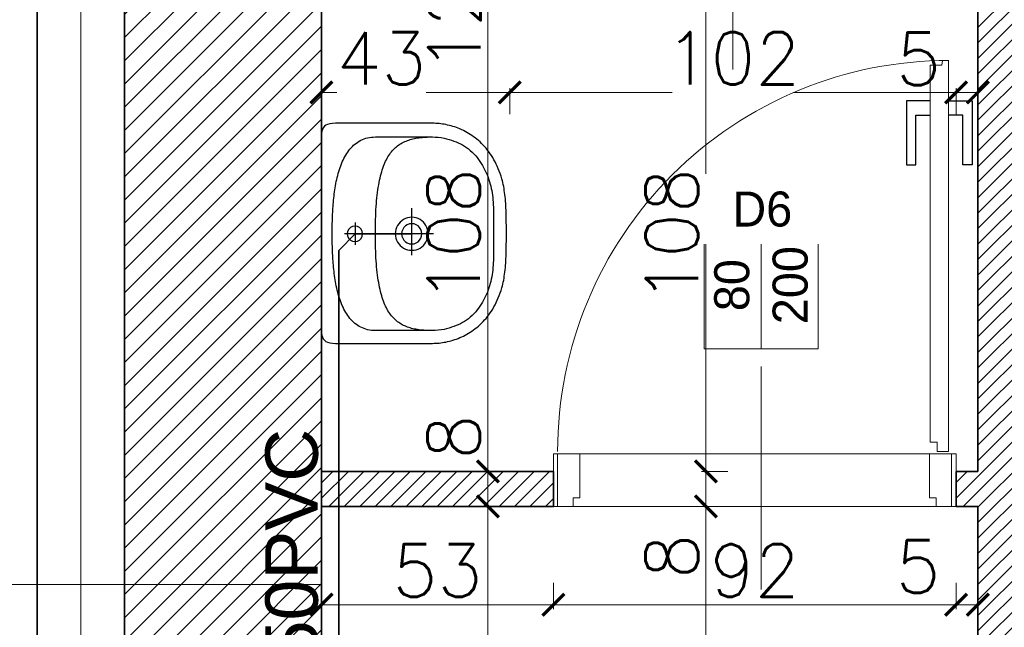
# Model space of a CAD drawing. Header units: millimetres. Extents: x -740 to 33545, y 5178 to 22494.
# Tile 105 of 250: x 8863 to 9088, y 10911 to 11050. Entities that reach past the tile are written whole.
import ezdxf
from ezdxf.lldxf.tags import DXFTag

# ---------------------------------------------------------------- set-up
doc = ezdxf.new("R2010")
doc.units = ezdxf.units.MM
doc.header["$MEASUREMENT"] = 0
doc.layers.get('Defpoints').update_dxf_attribs({"color": 252})
for name, color, linetype, lineweight in [('_IS_EKO_KS_opis', 7, 'Continuous', 15), ('_IS_EKO_KS_prow_w_bruzdach', 16, 'Continuous', 35), ('A_istniejÄ…ce Ĺ›ciany', 252, 'Continuous', 35), ('A_izolacja', 252, 'Continuous', 9), ('A_l.przerywana', 252, 'ICAD_ISO03W100', 9), ('A_opisy', 252, 'Continuous', 15), ('A_projektowane sciany', 252, 'Continuous', 35), ('l.wypeĹ‚nien', 252, 'Continuous', 5), ('linia opisowa', 252, 'Continuous', 9), ('szraf1', 252, 'Continuous', 5), ('wymiarowanie', 252, 'Continuous', 9)]:
    doc.layers.add(name, color=color, linetype=linetype, lineweight=lineweight)
for name, color, linetype in [('stolarka', 252, 'Continuous'), ('ULTRA-GASTRO TECHNOLOGIA', 252, 'Continuous'), ('WYPOSAĹ»ENIE', 252, 'Continuous')]:
    doc.layers.add(name, color=color, linetype=linetype)
doc.styles.add('Arial_1', font='arial.ttf')
doc.styles.add('styl2', font='simplex.shx')
doc.linetypes.add('BATTING', pattern='A,0.00254,-2.54,[134,ltypeshp.shx,S=2.54,R=0,X=-2.54,Y=0],-5.08,[134,ltypeshp.shx,S=2.54,R=180,X=2.54,Y=0],-2.54', length=10.16254)
tags = doc.linetypes.add('ICAD_ISO03W100', pattern=[30, 12, -18]).pattern_tags.tags
tags[6:7] = [DXFTag(74, 4), DXFTag(75, 0), DXFTag(340, '0'), DXFTag(46, 1.0), DXFTag(50, 0.0), DXFTag(44, 0.0), DXFTag(45, 0.0)]
tags[4:5] = [DXFTag(74, 4), DXFTag(75, 0), DXFTag(340, '0'), DXFTag(46, 1.0), DXFTag(50, 0.0), DXFTag(44, 0.0), DXFTag(45, 0.0)]
doc.dimstyles.new('Skala 1-50', dxfattribs={"dimtxt": 12, "dimasz": 5, "dimexe": 1, "dimexo": 1, "dimgap": 1.5, "dimtad": 1, "dimdec": 1, "dimrnd": 0.5, "dimtxsty": 'styl2', "dimblk": 'ARCHTICK', "dimcen": 5, "dimadec": 0, "dimazin": 0, "dimtfac": 1, "dimtdec": 1, "dimtmove": 1, "dimatfit": 3, "dimldrblk": 'ARCHTICK', "dimfxl": 0, "dimlwd": -1, "dimlwe": -1, "dimarcsym": 0})

# ---------------------------------------------------------------- blocks, each defined once
blk = doc.blocks.new('zw$1165')
at = {"layer": 'WYPOSAĹ»ENIE', "color": 0}
for points in [[(25.14, 42.24), (24.52, 42.24), (23.91, 42.24), (23.31, 42.24), (22.72, 42.23), (22.13, 42.23), (21.56, 42.22), (20.99, 42.2), (20.44, 42.19), (19.89, 42.17), (19.35, 42.15), (18.82, 42.12), (18.3, 42.09), (17.78, 42.05), (17.28, 42.01), (16.78, 41.96), (16.3, 41.91), (15.82, 41.85), (15.35, 41.78), (14.89, 41.71), (14.43, 41.63), (13.99, 41.54), (13.55, 41.44), (13.12, 41.33), (12.7, 41.22), (12.7, 41.22), (12.09, 41.03), (11.51, 40.84), (10.93, 40.63), (10.38, 40.4), (9.84, 40.17), (9.32, 39.92), (8.81, 39.67), (8.32, 39.4), (7.85, 39.12), (7.39, 38.84), (6.95, 38.54), (6.52, 38.23), (6.11, 37.92), (5.72, 37.6), (5.34, 37.27), (4.97, 36.93), (4.62, 36.58), (4.28, 36.23), (3.96, 35.87), (3.65, 35.51), (3.36, 35.14), (3.08, 34.76), (2.81, 34.39), (2.56, 34), (2.32, 33.62), (2.09, 33.23), (1.88, 32.83), (1.67, 32.44), (1.48, 32.04), (1.31, 31.64), (1.14, 31.24), (0.99, 30.84), (0.85, 30.44), (0.72, 30.03), (0.6, 29.63), (0.49, 29.23), (0.4, 28.83), (0.31, 28.43), (0.24, 28.03), (0.17, 27.64), (0.12, 27.25), (0.08, 26.86), (0.04, 26.47), (0.02, 26.09), (0, 25.72), (0, 25.34), (0, 25.34), (0, 3.19), (0.03, 2.5), (0.11, 1.9), (0.25, 1.4), (0.44, 0.99), (0.7, 0.66), (1.01, 0.4), (1.39, 0.22), (1.82, 0.09), (2.33, 0.02), (2.89, 0), (25.14, 0), (47.39, 0), (47.96, 0.02), (48.46, 0.09), (48.9, 0.22), (49.28, 0.4), (49.59, 0.66), (49.84, 0.99), (50.04, 1.4), (50.18, 1.9), (50.26, 2.5), (50.29, 3.19), (50.29, 25.34), (50.28, 25.72), (50.27, 26.09), (50.24, 26.47), (50.21, 26.86), (50.17, 27.25), (50.11, 27.64), (50.05, 28.03), (49.98, 28.43), (49.89, 28.83), (49.79, 29.23), (49.69, 29.63), (49.57, 30.03), (49.44, 30.44), (49.3, 30.84), (49.15, 31.24), (48.98, 31.64), (48.8, 32.04), (48.61, 32.44), (48.41, 32.83), (48.2, 33.23), (47.97, 33.62), (47.73, 34), (47.48, 34.39), (47.21, 34.76), (46.93, 35.14), (46.63, 35.51), (46.33, 35.87), (46, 36.23), (45.67, 36.58), (45.32, 36.93), (44.95, 37.27), (44.57, 37.6), (44.17, 37.92), (43.76, 38.23), (43.34, 38.54), (42.9, 38.84), (42.44, 39.12), (41.96, 39.4), (41.48, 39.67), (40.97, 39.92), (40.45, 40.17), (39.91, 40.4), (39.35, 40.63), (38.78, 40.84), (38.19, 41.03), (37.59, 41.22), (37.59, 41.22), (37.16, 41.33), (36.74, 41.44), (36.3, 41.54), (35.85, 41.63), (35.4, 41.71), (34.94, 41.78), (34.47, 41.85), (33.99, 41.91), (33.5, 41.96), (33.01, 42.01), (32.5, 42.05), (31.99, 42.09), (31.47, 42.12), (30.94, 42.15), (30.4, 42.17), (29.85, 42.19), (29.3, 42.2), (28.73, 42.22), (28.15, 42.23), (27.57, 42.23), (26.98, 42.24), (26.38, 42.24), (25.76, 42.24), (25.14, 42.24), (25.14, 42.24)], [(25.25, 39.29), (25.78, 39.29), (26.31, 39.3), (26.86, 39.3), (27.41, 39.3), (27.96, 39.31), (28.52, 39.31), (29.08, 39.31), (29.65, 39.31), (30.21, 39.3), (30.77, 39.29), (31.33, 39.27), (31.89, 39.24), (32.45, 39.21), (32.99, 39.17), (33.53, 39.12), (34.07, 39.06), (34.59, 38.99), (35.1, 38.9), (35.61, 38.8), (36.12, 38.69), (36.61, 38.56), (37.11, 38.42), (37.6, 38.27), (38.08, 38.1), (38.56, 37.92), (39.04, 37.72), (39.51, 37.51), (39.97, 37.28), (40.43, 37.04), (40.88, 36.78), (41.33, 36.51), (41.77, 36.22), (42.21, 35.91), (42.64, 35.58), (43.06, 35.24), (43.92, 34.42), (44.3, 33.99), (44.65, 33.56), (44.97, 33.12), (45.27, 32.67), (45.54, 32.21), (45.8, 31.73), (46.03, 31.25), (46.24, 30.75), (46.44, 30.24), (46.62, 29.71), (46.79, 29.16), (46.94, 28.6), (47.09, 28.02), (47.2, 27.34), (47.29, 26.67), (47.35, 26), (47.38, 25.32), (47.38, 12.31), (47.36, 11.84), (47.32, 11.39), (47.25, 10.96), (47.17, 10.54), (47.06, 10.13), (46.93, 9.74), (46.77, 9.36), (46.6, 8.99), (46.41, 8.64), (46.2, 8.3), (45.97, 7.97), (45.73, 7.65), (45.47, 7.35), (45.19, 7.06), (44.89, 6.78), (44.58, 6.51), (44.26, 6.26), (43.92, 6.01), (43.57, 5.78), (43.21, 5.55), (42.83, 5.34), (42.45, 5.14), (42.05, 4.94), (41.64, 4.76), (41.23, 4.58), (40.81, 4.42), (40.37, 4.26), (39.93, 4.11), (39.49, 3.97), (39.04, 3.84), (38.58, 3.72), (38.12, 3.6), (37.65, 3.49), (37.18, 3.39), (36.71, 3.3), (36.23, 3.21), (35.76, 3.13), (35.28, 3.05), (34.8, 2.98), (34.33, 2.92), (33.85, 2.86), (33.38, 2.8), (32.91, 2.76), (32.44, 2.71), (31.97, 2.67), (31.51, 2.64), (31.06, 2.61), (30.61, 2.58), (30.16, 2.56), (29.73, 2.53), (29.3, 2.52), (28.88, 2.5), (28.46, 2.49), (28.06, 2.48), (27.67, 2.47), (27.28, 2.47), (26.91, 2.46), (26.55, 2.46), (26.21, 2.46), (25.87, 2.46), (25.55, 2.46), (25.25, 2.46), (25.25, 2.46), (24.94, 2.46), (24.63, 2.46), (24.29, 2.46), (23.95, 2.46), (23.59, 2.46), (23.22, 2.47), (22.83, 2.47), (22.44, 2.48), (22.04, 2.49), (21.62, 2.5), (21.2, 2.52), (20.77, 2.53), (20.34, 2.56), (19.89, 2.58), (19.44, 2.61), (18.99, 2.64), (18.53, 2.67), (18.06, 2.71), (17.59, 2.76), (17.12, 2.8), (16.65, 2.86), (16.17, 2.92), (15.69, 2.98), (15.22, 3.05), (14.74, 3.13), (14.26, 3.21), (13.79, 3.3), (13.32, 3.39), (12.85, 3.49), (12.38, 3.6), (11.92, 3.72), (11.46, 3.84), (11.01, 3.97), (10.56, 4.11), (10.13, 4.26), (9.69, 4.42), (9.27, 4.58), (8.85, 4.76), (8.45, 4.94), (8.05, 5.14), (7.67, 5.34), (7.29, 5.55), (6.93, 5.78), (6.58, 6.01), (6.24, 6.26), (5.92, 6.51), (5.61, 6.78), (5.31, 7.06), (5.03, 7.35), (4.77, 7.65), (4.52, 7.97), (4.3, 8.3), (4.09, 8.64), (3.9, 8.99), (3.72, 9.36), (3.57, 9.74), (3.44, 10.13), (3.33, 10.54), (3.25, 10.96), (3.18, 11.39), (3.14, 11.84), (3.12, 12.31), (3.12, 12.31), (3.12, 25.32), (3.15, 26), (3.21, 26.67), (3.29, 27.34), (3.41, 28.02), (3.56, 28.6), (3.71, 29.16), (3.88, 29.71), (4.06, 30.24), (4.26, 30.75), (4.47, 31.25), (4.7, 31.73), (4.96, 32.21), (5.23, 32.67), (5.53, 33.12), (5.85, 33.56), (6.2, 33.99), (6.57, 34.42), (7.43, 35.24), (7.86, 35.58), (8.29, 35.91), (8.73, 36.22), (9.17, 36.51), (9.62, 36.78), (10.07, 37.04), (10.53, 37.28), (10.99, 37.51), (11.46, 37.72), (11.94, 37.92), (12.42, 38.1), (12.9, 38.27), (13.39, 38.42), (13.88, 38.56), (14.38, 38.69), (14.89, 38.8), (15.4, 38.9), (15.91, 38.99), (16.43, 39.06), (16.96, 39.12), (17.51, 39.17), (18.05, 39.21), (18.61, 39.24), (19.16, 39.27), (19.73, 39.29), (20.29, 39.3), (20.85, 39.31), (21.42, 39.31), (21.98, 39.31), (22.54, 39.31), (23.09, 39.3), (23.64, 39.3), (24.19, 39.3), (24.72, 39.29), (25.25, 39.29)], [(25.25, 12.31), (24.4, 12.31), (23.58, 12.32), (22.77, 12.34), (21.99, 12.36), (21.22, 12.38), (20.48, 12.42), (19.75, 12.45), (19.05, 12.5), (18.36, 12.55), (17.7, 12.6), (17.05, 12.67), (16.42, 12.73), (15.81, 12.81), (15.22, 12.89), (14.64, 12.98), (14.09, 13.07), (13.55, 13.17), (13.03, 13.27), (12.52, 13.38), (12.03, 13.5), (11.56, 13.62), (11.1, 13.75), (10.66, 13.89), (10.24, 14.03), (9.83, 14.18), (9.43, 14.33), (9.05, 14.49), (8.69, 14.66), (8.34, 14.83), (8, 15.01), (7.68, 15.19), (7.37, 15.38), (7.07, 15.58), (6.79, 15.79), (6.52, 16), (6.26, 16.21), (6.01, 16.44), (5.78, 16.67), (5.56, 16.9), (5.35, 17.15), (5.15, 17.4), (4.96, 17.65), (4.79, 17.91), (4.62, 18.18), (4.46, 18.46), (4.32, 18.74), (4.18, 19.03), (4.06, 19.32), (3.94, 19.62), (3.83, 19.93), (3.73, 20.24), (3.64, 20.56), (3.56, 20.89), (3.48, 21.23), (3.42, 21.57), (3.36, 21.91), (3.31, 22.27), (3.26, 22.63), (3.22, 23), (3.19, 23.37), (3.17, 23.75), (3.15, 24.14), (3.13, 24.54), (3.13, 24.94), (3.12, 25.34)], [(47.38, 25.34), (47.37, 24.94), (47.37, 24.54), (47.35, 24.14), (47.33, 23.75), (47.31, 23.37), (47.28, 23), (47.24, 22.63), (47.19, 22.27), (47.14, 21.91), (47.08, 21.57), (47.02, 21.23), (46.94, 20.89), (46.86, 20.56), (46.77, 20.24), (46.67, 19.93), (46.56, 19.62), (46.44, 19.32), (46.32, 19.03), (46.18, 18.74), (46.04, 18.46), (45.88, 18.18), (45.71, 17.91), (45.54, 17.65), (45.35, 17.4), (45.15, 17.15), (44.94, 16.9), (44.72, 16.67), (44.49, 16.44), (44.24, 16.21), (43.98, 16), (43.71, 15.79), (43.43, 15.58), (43.13, 15.38), (42.82, 15.19), (42.5, 15.01), (42.16, 14.83), (41.81, 14.66), (41.45, 14.49), (41.07, 14.33), (40.67, 14.18), (40.26, 14.03), (39.84, 13.89), (39.4, 13.75), (38.94, 13.62), (38.47, 13.5), (37.98, 13.38), (37.47, 13.27), (36.95, 13.17), (36.41, 13.07), (35.85, 12.98), (35.28, 12.89), (34.69, 12.81), (34.08, 12.73), (33.45, 12.67), (32.8, 12.6), (32.14, 12.55), (31.45, 12.5), (30.75, 12.45), (30.02, 12.42), (29.28, 12.38), (28.51, 12.36), (27.73, 12.34), (26.92, 12.32), (26.1, 12.31), (25.25, 12.31)], [(25.26, 25.56), (25.26, 15)], [(25.26, 16.85), (25.77, 16.89), (26.26, 16.99), (26.72, 17.15), (27.16, 17.37), (27.56, 17.64), (27.92, 17.96), (28.24, 18.32), (28.51, 18.72), (28.73, 19.16), (28.89, 19.62), (28.99, 20.11), (29.03, 20.63), (28.99, 21.14), (28.89, 21.63), (28.73, 22.09), (28.51, 22.53), (28.24, 22.93), (27.92, 23.29), (27.56, 23.61), (27.16, 23.88), (26.72, 24.1), (26.26, 24.26), (25.77, 24.36), (25.26, 24.4), (24.75, 24.36), (24.26, 24.26), (23.79, 24.1), (23.36, 23.88), (22.95, 23.61), (22.59, 23.29), (22.27, 22.93), (22, 22.53), (21.78, 22.09), (21.62, 21.63), (21.52, 21.14), (21.49, 20.63), (21.52, 20.11), (21.62, 19.62), (21.78, 19.16), (22, 18.72), (22.27, 18.32), (22.59, 17.96), (22.95, 17.64), (23.36, 17.37), (23.79, 17.15), (24.26, 16.99), (24.75, 16.89), (25.26, 16.85)], [(25.26, 18.31), (25.79, 18.37), (26.27, 18.55), (26.7, 18.82), (27.06, 19.18), (27.33, 19.61), (27.51, 20.1), (27.57, 20.63), (27.51, 21.15), (27.33, 21.64), (27.06, 22.07), (26.7, 22.43), (26.27, 22.7), (25.79, 22.88), (25.26, 22.94), (24.73, 22.88), (24.24, 22.7), (23.81, 22.43), (23.45, 22.07), (23.18, 21.64), (23.01, 21.15), (22.94, 20.63), (22.94, 20.63), (23.01, 20.1), (23.18, 19.61), (23.45, 19.18), (23.81, 18.82), (24.24, 18.55), (24.73, 18.37), (25.26, 18.31), (25.26, 18.31)], [(30.17, 20.65), (19.42, 20.65)], [(25.26, 5.87), (25.81, 5.96), (26.3, 6.21), (26.68, 6.59), (26.93, 7.08), (27.02, 7.63), (26.93, 8.19), (26.68, 8.67), (26.3, 9.05), (25.81, 9.3), (25.26, 9.39), (24.7, 9.3), (24.22, 9.05), (23.84, 8.67), (23.59, 8.19), (23.5, 7.63), (23.59, 7.08), (23.84, 6.59), (24.22, 6.21), (24.7, 5.96), (25.26, 5.87)], [(25.25, 10.21), (25.25, 5.27)], [(22.71, 7.72), (27.8, 7.72)]]:
    blk.add_lwpolyline(points, dxfattribs=at)
blk = doc.blocks.new('_ArchTick')
at = {"color": 0, "linetype": 'ByBlock', "const_width": 0.15}
blk.add_lwpolyline([(-0.5, -0.5), (0.5, 0.5)], dxfattribs=at)
blk = doc.blocks.new('*D2067')
at = {"layer": 'Defpoints', "color": 0}
for p in [(8618.8, 11092.05), (8873.23, 11092.05), (8872.54, 10684.04)]:
    blk.add_point(p, dxfattribs=at)
at = {"layer": 'wymiarowanie', "color": 0}
for p, q in [((8623.8, 11092.05), (8617.8, 11092.05)), ((8618.8, 10684.04), (8618.8, 11092.05)), ((8623.8, 10684.04), (8617.8, 10684.04))]:
    blk.add_line(p, q, dxfattribs=at)
at = {"layer": 'wymiarowanie', "color": 0, "xscale": 5, "yscale": 5, "zscale": 5}
for p, rotation in [((8618.8, 11092.05), 90), ((8618.8, 10684.04), 270)]:
    blk.add_blockref('_ArchTick', p, dxfattribs=dict(at, rotation=rotation))
at = {"layer": 'wymiarowanie', "color": 0, "insert": (8611, 10888.05), "char_height": 12, "attachment_point": 5, "rotation": 90, "style": 'styl2'}
blk.add_mtext('408', dxfattribs=at)
blk = doc.blocks.new('*D2265')
at = {"layer": 'Defpoints', "color": 0}
for p in [(9039.21, 11054.32), (9020.04, 10946.52), (9039.21, 10946.52)]:
    blk.add_point(p, dxfattribs=at)
at = {"layer": 'wymiarowanie', "color": 0}
for p, q in [((9025.04, 11054.32), (9019.04, 11054.32)), ((9020.04, 11054.32), (9020.04, 10946.52)), ((9025.04, 10946.52), (9019.04, 10946.52))]:
    blk.add_line(p, q, dxfattribs=at)
at = {"layer": 'wymiarowanie', "color": 0, "xscale": 5, "yscale": 5, "zscale": 5}
for p, rotation in [((9020.04, 11054.32), 90), ((9020.04, 10946.52), 270)]:
    blk.add_blockref('_ArchTick', p, dxfattribs=dict(at, rotation=rotation))
at = {"layer": 'wymiarowanie', "color": 0, "insert": (9012.24, 11000.42), "char_height": 12, "attachment_point": 5, "rotation": 90, "style": 'styl2'}
blk.add_mtext('108', dxfattribs=at)
blk = doc.blocks.new('*D2266')
at = {"layer": 'Defpoints', "color": 0}
for p in [(9039.21, 10946.52), (9002.4, 10938.52), (9020.04, 10938.52)]:
    blk.add_point(p, dxfattribs=at)
at = {"layer": 'wymiarowanie', "color": 0}
for p, q in [((9025.04, 10946.52), (9019.04, 10946.52)), ((9020.04, 10946.52), (9020.04, 10938.52)), ((9015.04, 10938.52), (9021.04, 10938.52)), ((9020.04, 10938.52), (9020.04, 10921.55))]:
    blk.add_line(p, q, dxfattribs=at)
at = {"layer": 'wymiarowanie', "color": 0, "xscale": 5, "yscale": 5, "zscale": 5}
for p, rotation in [((9020.04, 10946.52), 90), ((9020.04, 10938.52), 270)]:
    blk.add_blockref('_ArchTick', p, dxfattribs=dict(at, rotation=rotation))
at = {"layer": 'wymiarowanie', "color": 0, "insert": (9012.24, 10927.1), "char_height": 12, "attachment_point": 5, "rotation": 90, "style": 'styl2'}
blk.add_mtext('8', dxfattribs=at)
blk = doc.blocks.new('*D2267')
at = {"layer": 'Defpoints', "color": 0}
for p in [(9002.4, 10938.52), (8998.07, 10833.52), (9020.04, 10833.52)]:
    blk.add_point(p, dxfattribs=at)
at = {"layer": 'wymiarowanie', "color": 0}
for p, q in [((9015.04, 10938.52), (9021.04, 10938.52)), ((9020.04, 10938.52), (9020.04, 10864.84)), ((9020.04, 10833.52), (9020.04, 10837.21)), ((9015.04, 10833.52), (9021.04, 10833.52))]:
    blk.add_line(p, q, dxfattribs=at)
at = {"layer": 'wymiarowanie', "color": 0, "xscale": 5, "yscale": 5, "zscale": 5}
for p, rotation in [((9020.04, 10938.52), 90), ((9020.04, 10833.52), 270)]:
    blk.add_blockref('_ArchTick', p, dxfattribs=dict(at, rotation=rotation))
at = {"layer": 'wymiarowanie', "color": 0, "insert": (9012.24, 10851.03), "char_height": 12, "attachment_point": 5, "rotation": 90, "style": 'styl2'}
blk.add_mtext('105', dxfattribs=at)
blk = doc.blocks.new('*D2535')
at = {"layer": 'Defpoints', "color": 0}
for p in [(8975.19, 11033.11), (8932.19, 10974.29), (8975.19, 10974.29)]:
    blk.add_point(p, dxfattribs=at)
at = {"layer": 'wymiarowanie', "color": 0}
for p, q in [((8932.19, 11028.11), (8932.19, 11034.11)), ((8975.19, 11028.11), (8975.19, 11034.11)), ((8932.19, 11033.11), (8935.67, 11033.11)), ((8975.19, 11033.11), (8956.1, 11033.11))]:
    blk.add_line(p, q, dxfattribs=at)
at = {"layer": 'wymiarowanie', "color": 0, "xscale": 5, "yscale": 5, "zscale": 5, "rotation": 180}
blk.add_blockref('_ArchTick', (8932.19, 11033.11), dxfattribs=at)
at = {"layer": 'wymiarowanie', "color": 0, "xscale": 5, "yscale": 5, "zscale": 5}
blk.add_blockref('_ArchTick', (8975.19, 11033.11), dxfattribs=at)
at = {"layer": 'wymiarowanie', "color": 0, "insert": (8945.88, 11040.91), "char_height": 12, "attachment_point": 5, "style": 'styl2'}
blk.add_mtext('43', dxfattribs=at)
blk = doc.blocks.new('*D2536')
at = {"layer": 'Defpoints', "color": 0}
for p in [(9077.19, 11033.11), (8975.19, 10974.29), (9077.19, 10974.29)]:
    blk.add_point(p, dxfattribs=at)
at = {"layer": 'wymiarowanie', "color": 0}
for p, q in [((8975.19, 11028.11), (8975.19, 11034.11)), ((9077.19, 11028.11), (9077.19, 11034.11)), ((8975.19, 11033.11), (9012.3, 11033.11)), ((9077.19, 11033.11), (9040.07, 11033.11))]:
    blk.add_line(p, q, dxfattribs=at)
at = {"layer": 'wymiarowanie', "color": 0, "xscale": 5, "yscale": 5, "zscale": 5, "rotation": 180}
blk.add_blockref('_ArchTick', (8975.19, 11033.11), dxfattribs=at)
at = {"layer": 'wymiarowanie', "color": 0, "xscale": 5, "yscale": 5, "zscale": 5}
blk.add_blockref('_ArchTick', (9077.19, 11033.11), dxfattribs=at)
at = {"layer": 'wymiarowanie', "color": 0, "insert": (9026.19, 11040.91), "char_height": 12, "attachment_point": 5, "style": 'styl2'}
blk.add_mtext('102', dxfattribs=at)
blk = doc.blocks.new('*D2537')
at = {"layer": 'Defpoints', "color": 0}
for p in [(9082.19, 11033.11), (9077.19, 11028.11), (9082.19, 11028.11)]:
    blk.add_point(p, dxfattribs=at)
at = {"layer": 'wymiarowanie', "color": 0}
for p, q in [((9077.19, 11029.11), (9077.19, 11034.11)), ((9082.19, 11029.11), (9082.19, 11034.11)), ((9077.19, 11033.11), (9082.19, 11033.11))]:
    blk.add_line(p, q, dxfattribs=at)
at = {"layer": 'wymiarowanie', "color": 0, "xscale": 5, "yscale": 5, "zscale": 5, "rotation": 180}
blk.add_blockref('_ArchTick', (9077.19, 11033.11), dxfattribs=at)
at = {"layer": 'wymiarowanie', "color": 0, "xscale": 5, "yscale": 5, "zscale": 5}
blk.add_blockref('_ArchTick', (9082.19, 11033.11), dxfattribs=at)
at = {"layer": 'wymiarowanie', "color": 0, "insert": (9068.64, 11040.76), "char_height": 12, "attachment_point": 5, "style": 'styl2'}
blk.add_mtext('5', dxfattribs=at)
blk = doc.blocks.new('*D2547')
at = {"layer": 'Defpoints', "color": 0}
for p in [(8932.19, 10938.52), (8985.19, 10938.52), (8985.19, 10916.06)]:
    blk.add_point(p, dxfattribs=at)
at = {"layer": 'wymiarowanie', "color": 0}
for p, q in [((8932.19, 10921.06), (8932.19, 10915.06)), ((8985.19, 10921.06), (8985.19, 10915.06)), ((8932.19, 10916.06), (8985.19, 10916.06))]:
    blk.add_line(p, q, dxfattribs=at)
at = {"layer": 'wymiarowanie', "color": 0, "xscale": 5, "yscale": 5, "zscale": 5, "rotation": 180}
blk.add_blockref('_ArchTick', (8932.19, 10916.06), dxfattribs=at)
at = {"layer": 'wymiarowanie', "color": 0, "xscale": 5, "yscale": 5, "zscale": 5}
blk.add_blockref('_ArchTick', (8985.19, 10916.06), dxfattribs=at)
at = {"layer": 'wymiarowanie', "color": 0, "insert": (8958.69, 10923.86), "char_height": 12, "attachment_point": 5, "style": 'styl2'}
blk.add_mtext('53', dxfattribs=at)
blk = doc.blocks.new('*D2548')
at = {"layer": 'Defpoints', "color": 0}
for p in [(9077.19, 10942.52), (8985.19, 10938.52), (9077.19, 10916.06)]:
    blk.add_point(p, dxfattribs=at)
at = {"layer": 'wymiarowanie', "color": 0}
for p, q in [((8985.19, 10921.06), (8985.19, 10915.06)), ((9077.19, 10921.06), (9077.19, 10915.06)), ((8985.19, 10916.06), (9077.19, 10916.06))]:
    blk.add_line(p, q, dxfattribs=at)
at = {"layer": 'wymiarowanie', "color": 0, "xscale": 5, "yscale": 5, "zscale": 5, "rotation": 180}
blk.add_blockref('_ArchTick', (8985.19, 10916.06), dxfattribs=at)
at = {"layer": 'wymiarowanie', "color": 0, "xscale": 5, "yscale": 5, "zscale": 5}
blk.add_blockref('_ArchTick', (9077.19, 10916.06), dxfattribs=at)
at = {"layer": 'wymiarowanie', "color": 0, "insert": (9031.19, 10923.86), "char_height": 12, "attachment_point": 5, "style": 'styl2'}
blk.add_mtext('92', dxfattribs=at)
blk = doc.blocks.new('*D2549')
at = {"layer": 'Defpoints', "color": 0}
for p in [(9077.19, 10942.52), (9082.19, 10938.52), (9082.19, 10916.06)]:
    blk.add_point(p, dxfattribs=at)
at = {"layer": 'wymiarowanie', "color": 0}
for p, q in [((9077.19, 10921.06), (9077.19, 10915.06)), ((9082.19, 10921.06), (9082.19, 10915.06)), ((9077.19, 10916.06), (9082.19, 10916.06))]:
    blk.add_line(p, q, dxfattribs=at)
at = {"layer": 'wymiarowanie', "color": 0, "xscale": 5, "yscale": 5, "zscale": 5, "rotation": 180}
blk.add_blockref('_ArchTick', (9077.19, 10916.06), dxfattribs=at)
at = {"layer": 'wymiarowanie', "color": 0, "xscale": 5, "yscale": 5, "zscale": 5}
blk.add_blockref('_ArchTick', (9082.19, 10916.06), dxfattribs=at)
at = {"layer": 'wymiarowanie', "color": 0, "insert": (9068.52, 10924.77), "char_height": 12, "attachment_point": 5, "style": 'styl2'}
blk.add_mtext('5', dxfattribs=at)
blk = doc.blocks.new('*D2699')
at = {"layer": 'Defpoints', "color": 0}
for p in [(8953.69, 11066.31), (8948.63, 11054.32), (8970.2, 11054.32)]:
    blk.add_point(p, dxfattribs=at)
at = {"layer": 'wymiarowanie', "color": 0}
for p, q in [((8965.2, 11066.31), (8971.2, 11066.31)), ((8970.2, 11066.31), (8970.2, 11054.32)), ((8965.2, 11054.32), (8971.2, 11054.32))]:
    blk.add_line(p, q, dxfattribs=at)
at = {"layer": 'wymiarowanie', "color": 0, "xscale": 5, "yscale": 5, "zscale": 5}
for p, rotation in [((8970.2, 11066.31), 90), ((8970.2, 11054.32), 270)]:
    blk.add_blockref('_ArchTick', p, dxfattribs=dict(at, rotation=rotation))
at = {"layer": 'wymiarowanie', "color": 0, "insert": (8962.55, 11048.04), "char_height": 12, "attachment_point": 5, "rotation": 90, "style": 'styl2'}
blk.add_mtext('12', dxfattribs=at)
blk = doc.blocks.new('*D2700')
at = {"layer": 'Defpoints', "color": 0}
for p in [(8948.63, 11054.32), (8949.01, 10946.52), (8970.2, 10946.52)]:
    blk.add_point(p, dxfattribs=at)
at = {"layer": 'wymiarowanie', "color": 0}
for p, q in [((8965.2, 11054.32), (8971.2, 11054.32)), ((8970.2, 11054.32), (8970.2, 10946.52)), ((8965.2, 10946.52), (8971.2, 10946.52))]:
    blk.add_line(p, q, dxfattribs=at)
at = {"layer": 'wymiarowanie', "color": 0, "xscale": 5, "yscale": 5, "zscale": 5}
for p, rotation in [((8970.2, 11054.32), 90), ((8970.2, 10946.52), 270)]:
    blk.add_blockref('_ArchTick', p, dxfattribs=dict(at, rotation=rotation))
at = {"layer": 'wymiarowanie', "color": 0, "insert": (8962.4, 11000.42), "char_height": 12, "attachment_point": 5, "rotation": 90, "style": 'styl2'}
blk.add_mtext('108', dxfattribs=at)
blk = doc.blocks.new('*D2701')
at = {"layer": 'Defpoints', "color": 0}
for p in [(8949.01, 10946.52), (8948.25, 10938.52), (8970.2, 10938.52)]:
    blk.add_point(p, dxfattribs=at)
at = {"layer": 'wymiarowanie', "color": 0}
for p, q in [((8965.2, 10946.52), (8971.2, 10946.52)), ((8970.2, 10946.52), (8970.2, 10938.52)), ((8965.2, 10938.52), (8971.2, 10938.52))]:
    blk.add_line(p, q, dxfattribs=at)
at = {"layer": 'wymiarowanie', "color": 0, "xscale": 5, "yscale": 5, "zscale": 5}
for p, rotation in [((8970.2, 10946.52), 90), ((8970.2, 10938.52), 270)]:
    blk.add_blockref('_ArchTick', p, dxfattribs=dict(at, rotation=rotation))
at = {"layer": 'wymiarowanie', "color": 0, "insert": (8962.4, 10954.38), "char_height": 12, "attachment_point": 5, "rotation": 90, "style": 'styl2'}
blk.add_mtext('8', dxfattribs=at)
blk = doc.blocks.new('*D2702')
at = {"layer": 'Defpoints', "color": 0}
for p in [(8948.25, 10938.52), (8955.68, 10833.52), (8970.2, 10833.52)]:
    blk.add_point(p, dxfattribs=at)
at = {"layer": 'wymiarowanie', "color": 0}
for p, q in [((8965.2, 10938.52), (8971.2, 10938.52)), ((8970.2, 10938.52), (8970.2, 10833.52)), ((8965.2, 10833.52), (8971.2, 10833.52))]:
    blk.add_line(p, q, dxfattribs=at)
at = {"layer": 'wymiarowanie', "color": 0, "xscale": 5, "yscale": 5, "zscale": 5}
for p, rotation in [((8970.2, 10938.52), 90), ((8970.2, 10833.52), 270)]:
    blk.add_blockref('_ArchTick', p, dxfattribs=dict(at, rotation=rotation))
at = {"layer": 'wymiarowanie', "color": 0, "insert": (8962.4, 10886.02), "char_height": 12, "attachment_point": 5, "rotation": 90, "style": 'styl2'}
blk.add_mtext('105', dxfattribs=at)

msp = doc.modelspace()

# ---------------------------------------------------------------- hatches: boundary and pattern name
at = {"layer": 'l.wypeĹ‚nien'}
h = msp.add_hatch(dxfattribs=at)
h.set_pattern_fill('ANSI31', color=256, scale=30, style=0)
edge = h.paths.add_edge_path()
edge.add_line((8932.19, 10920.7), (8932.19, 10978.67))
edge.add_line((8932.19, 10978.67), (8932.19, 11023.17))
edge.add_line((8932.19, 11023.17), (8932.19, 11086.55))
edge.add_line((8932.19, 11086.55), (8932.19, 11090.05))
edge.add_line((8932.19, 11090.05), (8887.19, 11090.05))
edge.add_line((8887.19, 11090.05), (8887.19, 10920.7))
edge.add_line((8887.19, 10920.7), (8932.19, 10920.7))
h.paths.add_polyline_path([(9644.52, 11095.63), (9645.19, 11095.63), (9645.19, 11322.32), (9879.19, 11322.32), (9879.19, 11234.32), (9924.19, 11234.32), (9924.19, 11368.7), (9592.09, 11368.7), (9506.19, 11368.7), (9506.19, 11323.52), (9604.19, 11323.52), (9604.19, 11095.63)])
h.paths.add_polyline_path([(8887.19, 10686.04), (8932.19, 10686.04), (8932.19, 10794.52), (9246.19, 10794.52), (9246.19, 10833.52), (9259.19, 10833.52), (9259.19, 10907.02), (9235.19, 10907.02), (9235.19, 10833.52), (8932.19, 10833.52), (8932.19, 10920.7), (8887.19, 10920.7)])
h.paths.add_polyline_path([(8975.77, 11323.52), (9235.19, 11323.52), (9259.19, 11323.52), (9360.94, 11323.52), (9360.94, 11368.7), (8975.77, 11368.7)])
h.paths.add_polyline_path([(8887.19, 11368.7), (8887.19, 11236.3), (8907.93, 11236.3), (8932.19, 11236.3), (8932.19, 11323.52), (8975.77, 11323.52), (8975.77, 11368.7)])
h.paths.add_polyline_path([(9604.19, 11095.63), (9644.52, 11095.63), (9644.52, 11090.06), (9645.19, 11090.06), (9645.19, 11005.43), (9612.19, 11005.43), (9612.19, 11018.43), (9604.19, 11018.43)])
h.paths.add_polyline_path([(9924.19, 11095.63), (9924.19, 11158.89), (9879.19, 11158.89), (9879.19, 11095.63)])
h.paths.add_polyline_path([(9246.19, 10833.52), (9246.19, 10794.52), (9266.19, 10794.52), (9266.19, 10833.52)])
h.paths.add_polyline_path([(9879.19, 11078.49), (9924.19, 11078.59), (9924.19, 11095.63), (9879.19, 11095.63)])
h.paths.add_polyline_path([(9259.19, 10907.02), (9259.19, 10927.02), (9250.18, 10927.02), (9235.19, 10927.02), (9235.19, 10907.02)])
h.paths.add_polyline_path([(9235.19, 11072.32), (9235.19, 11052.32), (9259.19, 11052.32), (9259.19, 11072.32)])
h.paths.add_polyline_path([(9235.19, 11029.02), (9250.18, 11029.02), (9259.19, 11029.02), (9259.19, 11035.15), (9259.19, 11049.02), (9235.19, 11049.02)])
h.paths.add_polyline_path([(9235.19, 11323.52), (9235.19, 11303.52), (9259.19, 11303.52), (9259.19, 11323.52)])
h.paths.add_polyline_path([(9235.19, 11186.92), (9259.19, 11186.92), (9259.19, 11186.92), (9259.19, 11191.52), (9259.19, 11199.52), (9259.19, 11199.52), (9235.19, 11199.52), (9235.19, 11191.52)])
h.paths.add_polyline_path([(9235.19, 11174.32), (9247.19, 11174.32), (9259.19, 11174.32), (9259.19, 11174.32), (9259.19, 11186.92), (9259.19, 11186.92), (9235.19, 11186.92), (9235.19, 11174.32)])
h.paths.add_polyline_path([(9259.19, 11049.02), (9259.19, 11051.92), (9259.19, 11052.32), (9235.19, 11052.32), (9235.19, 11049.02), (9259.19, 11049.02)])
h = msp.add_hatch(dxfattribs=at)
h.set_pattern_fill('ANSI31', color=256, scale=20, style=0)
h.paths.add_polyline_path([(9094.19, 10833.52), (9094.19, 11054.32), (9235.19, 11054.32), (9235.19, 11066.32), (9077.19, 11066.32), (9077.19, 11054.32), (9082.19, 11054.32), (9082.19, 10946.52), (9077.19, 10946.52), (9077.19, 10938.52), (9082.19, 10938.52), (9082.19, 10833.52), (9094.19, 10833.52)])
h.paths.add_polyline_path([(9384.19, 10958.52), (9451.64, 10958.52), (9451.64, 10966.52), (9392.19, 10966.52), (9392.19, 11081.52), (9604.19, 11081.52), (9604.19, 11089.52), (9392.19, 11089.52), (9392.19, 11094.52), (9384.19, 11094.52)])
h.paths.add_polyline_path([(9612.19, 11005.43), (9645.19, 11005.43), (9645.19, 10990.32), (9645.19, 10978.32), (9645.19, 10951.32), (9604.19, 10951.32), (9604.19, 10958.52), (9543.64, 10958.52), (9543.64, 10966.52), (9604.19, 10966.52), (9604.19, 11018.43), (9612.19, 11018.43)])
h.paths.add_polyline_path([(8932.19, 11054.32), (8975.19, 11054.32), (8975.19, 11066.32), (8932.19, 11066.32)])
h.paths.add_polyline_path([(8932.19, 10938.52), (8985.19, 10938.52), (8985.19, 10946.52), (8932.19, 10946.52)])

# ---------------------------------------------------------------- linework, layer by layer
at = {"layer": '_IS_EKO_KS_prow_w_bruzdach'}
for p, q in [((8939.91, 11000.81), (8936.12, 10997.02)), ((8952.84, 11000.81), (8939.91, 11000.81)), ((8936.12, 10844.56), (8936.12, 10997.02))]:
    msp.add_line(p, q, dxfattribs=at)
at = {"layer": 'A_istniejÄ…ce Ĺ›ciany'}
for points in [[(8887.19, 11090.05), (8887.19, 10686.04)], [(8932.19, 10833.52), (8932.19, 11090.05)], [(9082.19, 10946.52), (9082.19, 11054.32)], [(8985.19, 10946.52), (8932.19, 10946.52)], [(9082.19, 10946.52), (9077.19, 10946.52)], [(8985.19, 10938.52), (8932.19, 10938.52)], [(9082.19, 10938.52), (9077.19, 10938.52)], [(9082.19, 10833.52), (9082.19, 10938.52)]]:
    msp.add_lwpolyline(points, dxfattribs=at)
at = {"layer": 'A_izolacja', "lineweight": 35}
msp.add_lwpolyline([(8867.19, 11092.05), (8867.19, 10684.04)], dxfattribs=at)
at = {"layer": 'A_izolacja', "linetype": 'BATTING', "ltscale": 0.1}
msp.add_lwpolyline([(8877.19, 11090.05), (8877.19, 10684.04)], dxfattribs=at)
at = {"layer": 'A_l.przerywana', "ltscale": 0.3}
msp.add_lwpolyline([(8985.19, 10950.52), (8985.19, 10938.52), (9077.19, 10938.52), (9077.19, 10950.52)], close=True, dxfattribs=at)
at = {"layer": 'A_opisy'}
for p, q in [((9026.19, 11038.35), (9026.19, 11093.35)), ((9032.66, 10919.52), (9032.66, 10974.52))]:
    msp.add_line(p, q, dxfattribs=at)
at = {"layer": 'A_projektowane sciany'}
for p, q in [((8985.19, 10946.52), (8985.19, 10938.52)), ((9077.19, 10946.52), (9077.19, 10938.52))]:
    msp.add_line(p, q, dxfattribs=at)
at = {"layer": 'linia opisowa'}
msp.add_lwpolyline([(8932.19, 10920.7), (8783.38, 10920.7)], dxfattribs=at)
at = {"layer": 'stolarka', "lineweight": 9}
msp.add_lwpolyline([(9072.89, 10951.06), (9075.49, 10951.06), (9075.49, 11040.41), (9074.08, 11040.4), (9073.92, 11039.32), (9071.26, 11039.32), (9071.26, 10953.21), (9072.89, 10953.21), (9072.89, 10951.06)], dxfattribs=at)
at = {"layer": 'stolarka'}
for points in [[(9071.26, 11031.16), (9065.85, 11031.16), (9065.85, 11016.54), (9068.02, 11016.54), (9068.02, 11027.91), (9071.26, 11027.91)], [(9075.49, 11031.16), (9080.9, 11031.16), (9080.9, 11016.54), (9078.73, 11016.54), (9078.73, 11027.91), (9075.49, 11027.91)]]:
    msp.add_lwpolyline(points, dxfattribs=at)
at = {"layer": 'ULTRA-GASTRO TECHNOLOGIA', "linetype": 'Continuous', "lineweight": 13}
for points in [[(8991.19, 10940.5), (8989.67, 10940.5), (8989.67, 10938.52), (8986.14, 10938.52), (8986.14, 10950.52), (8991.19, 10950.52), (8991.19, 10940.5)], [(9071.14, 10940.5), (9072.65, 10940.5), (9072.65, 10938.52), (9076.19, 10938.52), (9076.19, 10950.52), (9071.14, 10950.52), (9071.14, 10940.5)]]:
    msp.add_lwpolyline(points, dxfattribs=at)

# ---------------------------------------------------------------- block references
at = {"layer": 'szraf1', "rotation": 270}
msp.add_blockref('zw$1165', (8932.19, 11026.06), dxfattribs=at)

# ---------------------------------------------------------------- texts
at = {"layer": '_IS_EKO_KS_opis', "style": 'Arial_1'}
msp.add_text('Dn50PVC', height=12, rotation=90, dxfattribs=at).set_placement((8931.35, 10881.71))

# ---------------------------------------------------------------- dimensions: what is measured, and where the dimension line sits
at = {"layer": 'wymiarowanie'}
for base, p1, p2, picture, middle in [((8618.8, 11092.05), (8872.54, 10684.04), (8873.23, 11092.05), '*D2067', (8611, 10888.05)), ((8970.2, 10946.52), (8948.63, 11054.32), (8949.01, 10946.52), '*D2700', (8962.4, 11000.42)), ((8970.2, 10833.52), (8948.25, 10938.52), (8955.68, 10833.52), '*D2702', (8962.4, 10886.02))]:
    dim = msp.add_linear_dim(base=base, p1=p1, p2=p2, angle=90, dimstyle='Skala 1-50', dxfattribs=at)
    dim.commit()
    dim.dimension.update_dxf_attribs({"geometry": picture, "text_midpoint": middle})
for base, p1, p2, picture, middle in [((8970.2, 11054.32), (8953.69, 11066.31), (8948.63, 11054.32), '*D2699', (8970.2, 11048.04)), ((8970.2, 10938.52), (8949.01, 10946.52), (8948.25, 10938.52), '*D2701', (8970.2, 10954.38)), ((9020.04, 10938.52), (9039.21, 10946.52), (9002.4, 10938.52), '*D2266', (9020.04, 10927.1)), ((9020.04, 10833.52), (9002.4, 10938.52), (8998.07, 10833.52), '*D2267', (9020.04, 10851.03))]:
    dim = msp.add_linear_dim(base=base, p1=p1, p2=p2, angle=90, dimstyle='Skala 1-50', dxfattribs=at)
    dim.commit()
    dim.dimension.update_dxf_attribs({"geometry": picture, "text_midpoint": middle, "dimtype": 160})
for base, p1, p2, picture, middle in [((8975.19, 11033.11), (8932.19, 10974.29), (8975.19, 10974.29), '*D2535', (8945.88, 11033.11)), ((9082.19, 11033.11), (9077.19, 11028.11), (9082.19, 11028.11), '*D2537', (9068.64, 11033.11)), ((9082.19, 10916.06), (9077.19, 10942.52), (9082.19, 10938.52), '*D2549', (9068.52, 10917.12))]:
    dim = msp.add_linear_dim(base=base, p1=p1, p2=p2, dimstyle='Skala 1-50', dxfattribs=at)
    dim.commit()
    dim.dimension.update_dxf_attribs({"geometry": picture, "text_midpoint": middle, "dimtype": 160})
for base, p1, p2, picture, middle in [((9077.19, 10916.06), (8985.19, 10938.52), (9077.19, 10942.52), '*D2548', (9031.19, 10923.86)), ((8985.19, 10916.06), (8932.19, 10938.52), (8985.19, 10938.52), '*D2547', (8958.69, 10923.86))]:
    dim = msp.add_linear_dim(base=base, p1=p1, p2=p2, dimstyle='Skala 1-50', dxfattribs=at)
    dim.commit()
    dim.dimension.update_dxf_attribs({"geometry": picture, "text_midpoint": middle})

# ---------------------------------------------------------------- next in the draw order: texts
at = {"layer": 'A_opisy', "ltscale": 0.3, "insert": (9032.66, 10987.52), "char_height": 8, "width": 26, "attachment_point": 5, "rotation": 90, "bg_fill": 2}
msp.add_mtext('\\pi3.10800;{\\fCentury Gothic|b0|i0|c238|p0;80}\\P{\\fCentury Gothic|b0|i0|c238|p0;200}', dxfattribs=at)

# ---------------------------------------------------------------- next in the draw order: linework, layer by layer
at = {"layer": 'A_opisy', "lineweight": 30, "ltscale": 0.3}
msp.add_lwpolyline([(9019.66, 11013.52), (9045.66, 11013.52), (9045.66, 11000.52), (9019.66, 11000.52)], close=True, dxfattribs=at)
at = {"layer": 'A_opisy', "ltscale": 0.3}
for points in [[(9032.66, 11000.52), (9032.66, 10974.52), (9019.66, 10974.52), (9019.66, 11000.52)], [(9045.66, 11000.52), (9045.66, 10974.52), (9032.66, 10974.52), (9032.66, 11000.52)]]:
    msp.add_lwpolyline(points, close=True, dxfattribs=at)
at = {"layer": 'stolarka', "linetype": 'ICAD_ISO03W100', "lineweight": 13, "ltscale": 0.3}
msp.add_arc((9075.49, 10951.06), 89.35, 89.9469, 179.9997, dxfattribs=at)

# ---------------------------------------------------------------- next in the draw order: dimensions: what is measured, and where the dimension line sits
at = {"layer": 'wymiarowanie'}
dim = msp.add_linear_dim(base=(9020.04, 10946.52), p1=(9039.21, 11054.32), p2=(9039.21, 10946.52), angle=90, dimstyle='Skala 1-50', dxfattribs=at)
dim.commit()
dim.dimension.update_dxf_attribs({"geometry": '*D2265', "text_midpoint": (9012.24, 11000.42)})

# ---------------------------------------------------------------- next in the draw order: texts
at = {"layer": 'A_opisy', "ltscale": 0.3, "insert": (9032.92, 11006.41), "char_height": 8, "width": 26, "attachment_point": 5, "bg_fill": 2}
msp.add_mtext('{\\fCentury Gothic|b0|i0|c238|p0;D6}', dxfattribs=at)

# ---------------------------------------------------------------- next in the draw order: dimensions: what is measured, and where the dimension line sits
at = {"layer": 'wymiarowanie'}
dim = msp.add_linear_dim(base=(9077.19, 11033.11), p1=(8975.19, 10974.29), p2=(9077.19, 10974.29), dimstyle='Skala 1-50', dxfattribs=at)
dim.commit()
dim.dimension.update_dxf_attribs({"geometry": '*D2536', "text_midpoint": (9026.19, 11033.11), "dimtype": 160})

doc.saveas('drawing.dxf')
